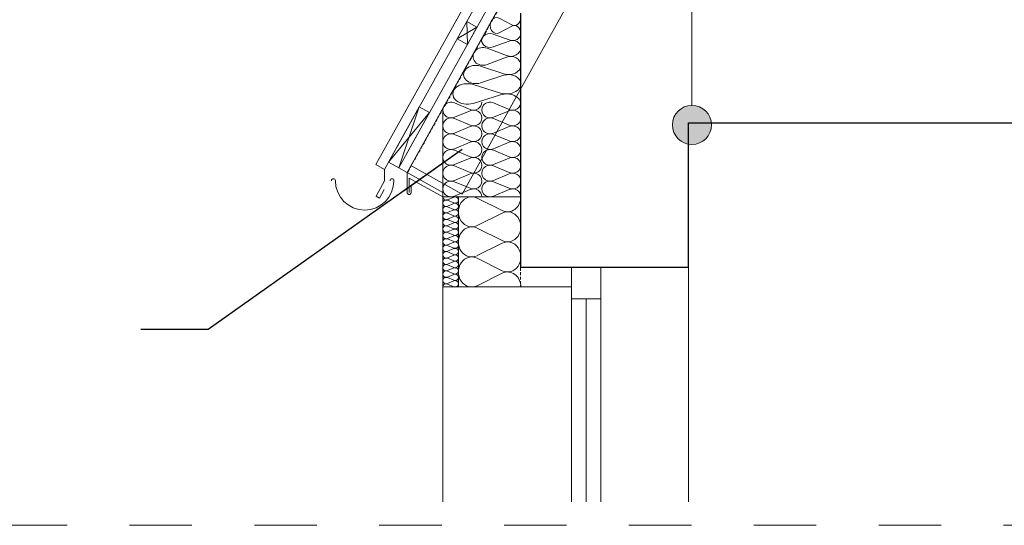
# Model space of a CAD drawing. Extents: x -613240 to -325500, y -25863 to 152403.
# Tile 132 of 254: x -333781 to -331257, y -7420 to -6125. Entities that reach past the tile are written whole.
import ezdxf

# ---------------------------------------------------------------- set-up
doc = ezdxf.new("R2010")
doc.units = 0
doc.header["$MEASUREMENT"] = 0
doc.linetypes.add('HIDDEN', pattern=[11.25, 7.5, -3.75])
doc.linetypes.add('Przerywana', pattern=[320, 160, -160])
for name, color, linetype, lineweight in [('ARCH dach_Nr_Pióra__5', 7, 'Continuous', 13), ('Arch dachowki_Nr_Pióra__21', 7, 'Continuous', 9), ('Arch dachy_Nr_Pióra__5', 7, 'Continuous', 13), ('Arch konstrukcja dachu_Nr_Pióra__21_Nr_Pióra__21', 7, 'Continuous', 9), ('Arch opisy_Nr_Pióra__21', 7, 'Continuous', 9), ('Arch rynny_Nr_Pióra__5', 7, 'Continuous', 13), ('INWENT OPISY_Nr_Pióra__21', 7, 'Continuous', 9), ('INWENT. OKNA_Nr_Pióra__5', 7, 'Continuous', 13), ('INWENT.ŚCIANY_Nr_Pióra__1', 7, 'Continuous', 25), ('INWENT.ŚCIANY_Nr_Pióra__21', 7, 'Continuous', 9), ('Istniejące schody_Nr_Pióra__1', 7, 'Continuous', 25)]:
    doc.layers.add(name, color=color, linetype=linetype, lineweight=lineweight)
for name, color, linetype in [('Arch ocieplenie', 7, 'Continuous'), ('Arch opisy', 7, 'Continuous'), ('Inwent Izolacje', 7, 'Continuous')]:
    doc.layers.add(name, color=color, linetype=linetype)
for name, color, linetype, lineweight, true_color in [('Arch ocieplenie_Nr_Pióra__4', 7, 'Continuous', 13, 0x029e21), ('Arch ocieplenie_Nr_Pióra__9', 7, 'Continuous', 13, 0x3dad99), ('Arch wykończenie_Nr_Pióra__3', 7, 'Continuous', 18, 0xff6600), ('Arch wykończenie_Nr_Pióra__4', 7, 'Continuous', 13, 0x029e21), ('Inwent Izolacje_Nr_Pióra__2', 7, 'Continuous', 13, 0x7f7f7f), ('INWENT.ŚCIANY_Nr_Pióra__2', 7, 'Continuous', 13, 0x7f7f7f)]:
    doc.layers.add(name, color=color, linetype=linetype, lineweight=lineweight, true_color=true_color)
doc.dimstyles.new('GENERATED_STYLE__8', dxfattribs={"dimtxt": 0.18, "dimasz": 182.4, "dimexe": 0.18, "dimexo": 0.0625, "dimgap": 0.09, "dimtad": 0, "dimtih": 1, "dimtoh": 1, "dimdec": 4, "dimzin": 0, "dimdsep": 46, "dimcen": 0.09, "dimadec": 0, "dimazin": 0, "dimtfac": 1, "dimtdec": 4, "dimtmove": 0, "dimatfit": 3, "dimldrblk": 'ARROWHEAD_5', "dimfxl": 0, "dimtolj": 1, "dimtzin": 0, "dimarcsym": 0})

# ---------------------------------------------------------------- blocks, each defined once
blk = doc.blocks.new('Izolacja cieplna 14_144', base_point=(-332696.3, -6578.7))
at = {"layer": 'Arch ocieplenie_Nr_Pióra__9', "linetype": 'Continuous'}
for p, q in [((-332668.2, -6579.4), (-332684.4, -6586.3)), ((-332684.4, -6587.7), (-332668.2, -6594.5)), ((-332668.2, -6595.9), (-332684.4, -6602.8)), ((-332684.4, -6604.2), (-332668.2, -6611)), ((-332668.2, -6612.4), (-332684.4, -6619.3)), ((-332684.4, -6620.7), (-332668.2, -6627.5)), ((-332668.2, -6628.9), (-332684.4, -6635.8)), ((-332684.4, -6637.1), (-332668.2, -6644)), ((-332668.2, -6645.4), (-332684.4, -6652.3)), ((-332684.4, -6653.6), (-332668.2, -6660.5)), ((-332668.2, -6661.9), (-332684.4, -6668.7)), ((-332684.4, -6670.1), (-332668.2, -6677)), ((-332668.2, -6678.4), (-332684.4, -6685.2)), ((-332684.4, -6686.6), (-332668.2, -6693.5)), ((-332668.2, -6694.9), (-332684.4, -6701.7)), ((-332684.4, -6703.1), (-332668.2, -6710)), ((-332668.2, -6711.4), (-332684.4, -6718.2)), ((-332684.4, -6719.6), (-332668.2, -6726.5)), ((-332668.2, -6727.9), (-332684.4, -6734.7)), ((-332684.4, -6736.1), (-332668.2, -6743)), ((-332668.2, -6744.3), (-332684.4, -6751.2)), ((-332684.4, -6752.6), (-332668.2, -6759.4)), ((-332668.2, -6760.8), (-332684.4, -6767.7)), ((-332684.4, -6769.1), (-332668.2, -6775.9)), ((-332668.2, -6777.3), (-332684.4, -6784.2)), ((-332684.4, -6785.6), (-332668.2, -6792.4)), ((-332668.2, -6793.8), (-332684.4, -6800.7)), ((-332684.4, -6802.1), (-332668.2, -6808.9))]:
    blk.add_line(p, q, dxfattribs=at)
for centre, start_param, end_param in [((-332687.8, -6578.7), 3.141593, 5.125182), ((-332664.8, -6587), 4.299595, 8.266775), ((-332687.8, -6595.2), 1.158004, 5.125183), ((-332687.8, -6611.7), 1.158004, 5.125183), ((-332664.8, -6603.5), 4.299595, 8.266775), ((-332687.8, -6628.2), 1.158004, 5.125183), ((-332687.8, -6644.7), 1.158004, 5.125183), ((-332664.8, -6620), 4.299595, 8.266775), ((-332664.8, -6636.5), 4.299595, 8.266775), ((-332687.8, -6661.2), 1.158004, 5.125183), ((-332664.8, -6652.9), 4.299595, 8.266775), ((-332664.8, -6669.4), 4.299595, 8.266775), ((-332687.8, -6677.7), 1.158004, 5.125183), ((-332687.8, -6694.2), 1.158004, 5.125183), ((-332664.8, -6685.9), 4.299595, 8.266775), ((-332687.8, -6710.7), 1.158004, 5.125183), ((-332664.8, -6702.4), 4.299595, 8.266775), ((-332664.8, -6718.9), 4.299595, 8.266775), ((-332687.8, -6727.2), 1.158004, 5.125183), ((-332687.8, -6743.6), 1.158004, 5.125183), ((-332664.8, -6735.4), 4.299595, 8.266775), ((-332687.8, -6760.1), 1.158004, 5.125183), ((-332664.8, -6751.9), 4.299595, 8.266775), ((-332664.8, -6768.4), 4.299595, 8.266775), ((-332687.8, -6776.6), 1.158004, 5.125183), ((-332687.8, -6793.1), 1.158004, 5.125183), ((-332664.8, -6784.9), 4.299595, 8.266775), ((-332687.8, -6809.6), 1.158004, 3.141593), ((-332664.8, -6801.4), 4.299595, 8.266775)]:
    blk.add_ellipse(centre, major_axis=(8.51, 0), ratio=0.969273, start_param=start_param, end_param=end_param, dxfattribs=at)
blk = doc.blocks.new('Izolacja cieplna 14_145', base_point=(-332496.3, -6341.7))
at = {"layer": 'Arch ocieplenie_Nr_Pióra__4', "linetype": 'Continuous'}
for p, q in [((-332548.3, -6313.2), (-332618.7, -6291.4)), ((-332618.7, -6339.5), (-332548.3, -6317.6))]:
    blk.add_line(p, q, dxfattribs=at)
for centre, start_param, end_param in [((-332633.5, -6315.4), 4.299595, 8.266775), ((-332533.4, -6289.2), 1.158004, 3.141593), ((-332533.4, -6341.7), 3.141593, 5.125182)]:
    blk.add_ellipse(centre, major_axis=(-37.1, 0), ratio=0.708822, start_param=start_param, end_param=end_param, dxfattribs=at)
blk = doc.blocks.new('Izolacja cieplna 14_146', base_point=(-332496.3, -6289.2))
at = {"layer": 'Arch ocieplenie_Nr_Pióra__4', "linetype": 'Continuous'}
for p, q in [((-332540.1, -6263.7), (-332599.4, -6244.2)), ((-332599.4, -6287.2), (-332540.1, -6267.7))]:
    blk.add_line(p, q, dxfattribs=at)
for centre, start_param, end_param in [((-332611.9, -6265.7), 4.299595, 8.266775), ((-332527.5, -6242.2), 1.158004, 3.141593), ((-332527.5, -6289.2), 3.141593, 5.125182)]:
    blk.add_ellipse(centre, major_axis=(-31.2, 0), ratio=0.751678, start_param=start_param, end_param=end_param, dxfattribs=at)
blk = doc.blocks.new('Izolacja cieplna 14_147', base_point=(-332496.3, -6160.8))
at = {"layer": 'Arch ocieplenie_Nr_Pióra__4', "linetype": 'Continuous'}
for p, q in [((-332519.8, -6138.5), (-332551.7, -6121.3)), ((-332551.7, -6159.1), (-332519.8, -6141.9))]:
    blk.add_line(p, q, dxfattribs=at)
for centre, start_param, end_param in [((-332558.4, -6140.2), 5.870392, 9.837571), ((-332513.1, -6119.6), 2.7288, 4.712389), ((-332513.1, -6160.8), 4.712389, 6.695979)]:
    blk.add_ellipse(centre, major_axis=(0, 20.6), ratio=0.813165, start_param=start_param, end_param=end_param, dxfattribs=at)
blk = doc.blocks.new('Izolacja cieplna 14_148', base_point=(-332496.3, -6242.2))
at = {"layer": 'Arch ocieplenie_Nr_Pióra__4', "linetype": 'Continuous'}
for p, q in [((-332532.9, -6217.4), (-332582.4, -6198.4)), ((-332582.4, -6240.3), (-332532.9, -6221.3))]:
    blk.add_line(p, q, dxfattribs=at)
for centre, start_param, end_param in [((-332592.8, -6219.3), 4.299595, 8.266775), ((-332522.4, -6196.4), 1.158004, 3.141593), ((-332522.4, -6242.2), 3.141593, 5.125182)]:
    blk.add_ellipse(centre, major_axis=(-26.1, 0), ratio=0.878154, start_param=start_param, end_param=end_param, dxfattribs=at)
blk = doc.blocks.new('Izolacja cieplna 14_149', base_point=(-332496.3, -6196.4))
at = {"layer": 'Arch ocieplenie_Nr_Pióra__4', "linetype": 'Continuous'}
for p, q in [((-332526.3, -6177.1), (-332566.9, -6162.3)), ((-332566.9, -6194.9), (-332526.3, -6180.1))]:
    blk.add_line(p, q, dxfattribs=at)
for centre, start_param, end_param in [((-332575.4, -6178.6), 4.299595, 8.266775), ((-332517.7, -6160.8), 1.158004, 3.141593), ((-332517.7, -6196.4), 3.141593, 5.125182)]:
    blk.add_ellipse(centre, major_axis=(-21.4, 0), ratio=0.832905, start_param=start_param, end_param=end_param, dxfattribs=at)
blk = doc.blocks.new('Izolacja cieplna 14_158', base_point=(-332496.3, -6578.7))
at = {"layer": 'Arch ocieplenie_Nr_Pióra__4', "linetype": 'Continuous'}
for p, q in [((-332526.1, -6355.1), (-332566.5, -6338.3)), ((-332566.5, -6375.2), (-332526.1, -6358.4)), ((-332526.1, -6395.4), (-332566.5, -6378.6)), ((-332566.5, -6415.6), (-332526.1, -6398.8)), ((-332526.1, -6435.8), (-332566.5, -6419)), ((-332566.5, -6456), (-332526.1, -6439.2)), ((-332526.1, -6476.1), (-332566.5, -6459.3)), ((-332566.5, -6496.3), (-332526.1, -6479.5)), ((-332526.1, -6516.5), (-332566.5, -6499.7)), ((-332566.5, -6536.7), (-332526.1, -6519.9)), ((-332526.1, -6556.9), (-332566.5, -6540.1)), ((-332566.5, -6577), (-332526.1, -6560.2))]:
    blk.add_line(p, q, dxfattribs=at)
for centre, start_param, end_param in [((-332575.1, -6356.7), 4.299595, 8.266775), ((-332517.6, -6336.6), 1.158004, 3.141593), ((-332517.6, -6376.9), 1.158004, 5.125183), ((-332575.1, -6397.1), 4.299595, 8.266775), ((-332517.6, -6417.3), 1.158004, 5.125183), ((-332575.1, -6437.5), 4.299595, 8.266775), ((-332575.1, -6477.8), 4.299595, 8.266775), ((-332517.6, -6457.7), 1.158004, 5.125183), ((-332517.6, -6498), 1.158004, 5.125183), ((-332575.1, -6518.2), 4.299595, 8.266775), ((-332517.6, -6538.4), 1.158004, 5.125183), ((-332575.1, -6558.6), 4.299595, 8.266775), ((-332517.6, -6578.7), 3.141593, 5.125182)]:
    blk.add_ellipse(centre, major_axis=(-21.3, 0), ratio=0.94888, start_param=start_param, end_param=end_param, dxfattribs=at)
blk = doc.blocks.new('Izolacja cieplna 14_159', base_point=(-332596.3, -6578.7))
at = {"layer": 'Arch ocieplenie_Nr_Pióra__4', "linetype": 'Continuous'}
for p, q in [((-332626.1, -6355.1), (-332666.5, -6338.3)), ((-332666.5, -6375.2), (-332626.1, -6358.4)), ((-332626.1, -6395.4), (-332666.5, -6378.6)), ((-332666.5, -6415.6), (-332626.1, -6398.8)), ((-332626.1, -6435.8), (-332666.5, -6419)), ((-332666.5, -6456), (-332626.1, -6439.2)), ((-332626.1, -6476.1), (-332666.5, -6459.3)), ((-332666.5, -6496.3), (-332626.1, -6479.5)), ((-332626.1, -6516.5), (-332666.5, -6499.7)), ((-332666.5, -6536.7), (-332626.1, -6519.9)), ((-332626.1, -6556.9), (-332666.5, -6540.1)), ((-332666.5, -6577), (-332626.1, -6560.2))]:
    blk.add_line(p, q, dxfattribs=at)
for centre, start_param, end_param in [((-332675.1, -6356.7), 4.299595, 8.266775), ((-332617.6, -6336.6), 1.158004, 3.141593), ((-332617.6, -6376.9), 1.158004, 5.125183), ((-332675.1, -6397.1), 4.299595, 8.266775), ((-332617.6, -6417.3), 1.158004, 5.125183), ((-332675.1, -6437.5), 4.299595, 8.266775), ((-332675.1, -6477.8), 4.299595, 8.266775), ((-332617.6, -6457.7), 1.158004, 5.125183), ((-332617.6, -6498), 1.158004, 5.125183), ((-332675.1, -6518.2), 4.299595, 8.266775), ((-332617.6, -6538.4), 1.158004, 5.125183), ((-332675.1, -6558.6), 4.299595, 8.266775), ((-332617.6, -6578.7), 3.141593, 5.125182)]:
    blk.add_ellipse(centre, major_axis=(-21.3, 0), ratio=0.94888, start_param=start_param, end_param=end_param, dxfattribs=at)
blk = doc.blocks.new('Izolacja cieplna 14_291', base_point=(-332496.3, -6809.6))
at = {"layer": 'Inwent Izolacje_Nr_Pióra__2', "linetype": 'Continuous'}
for p, q in [((-332544, -6614), (-332608.6, -6582)), ((-332608.6, -6652.5), (-332544, -6620.4)), ((-332544, -6690.9), (-332608.6, -6658.9)), ((-332608.6, -6729.4), (-332544, -6697.4)), ((-332544, -6767.9), (-332608.6, -6735.9)), ((-332608.6, -6806.4), (-332544, -6774.4))]:
    blk.add_line(p, q, dxfattribs=at)
for centre, start_param, end_param in [((-332622.3, -6617.2), 5.870392, 9.837571), ((-332530.3, -6578.7), 2.7288, 4.712389), ((-332530.3, -6655.7), 2.7288, 6.695979), ((-332622.3, -6694.2), 5.870392, 9.837571), ((-332530.3, -6732.7), 2.7288, 6.695979), ((-332622.3, -6771.1), 5.870392, 9.837571), ((-332530.3, -6809.6), 4.712389, 6.695979)]:
    blk.add_ellipse(centre, major_axis=(0, 38.5), ratio=0.884315, start_param=start_param, end_param=end_param, dxfattribs=at)
blk = doc.blocks.new('ARROWHEAD_5')
at = {"color": 0, "linetype": 'Continuous', "lineweight": 0}
blk.add_line((0, 0), (-1, 0), dxfattribs=at)
blk.add_solid([(-1, 0.2679), (0, 0), (-1, -0.2679), (-1, 0.2679)], dxfattribs=at)
blk = doc.blocks.new('Linia_126', base_point=(-332057.9, -6394.6))
at = {"layer": 'Arch opisy_Nr_Pióra__21', "linetype": 'Continuous'}
for points in [[(-332007.9, -5859.6), (-332011.7, -5840.5), (-332022.5, -5824.3), (-332038.8, -5813.4), (-332057.9, -5809.6), (-332077, -5813.4), (-332093.3, -5824.3), (-332104.1, -5840.5), (-332107.9, -5859.6), (-332104.1, -5878.7), (-332093.3, -5895), (-332077, -5905.8), (-332057.9, -5909.6), (-332038.8, -5905.8), (-332022.5, -5895), (-332011.7, -5878.7)], [(-332007.9, -6394.6), (-332011.7, -6375.5), (-332022.5, -6359.3), (-332038.8, -6348.4), (-332057.9, -6344.6), (-332077, -6348.4), (-332093.3, -6359.3), (-332104.1, -6375.5), (-332107.9, -6394.6), (-332104.1, -6413.7), (-332093.3, -6430), (-332077, -6440.8), (-332057.9, -6444.6), (-332038.8, -6440.8), (-332022.5, -6430), (-332011.7, -6413.7)]]:
    blk.add_hatch(color=256, dxfattribs=at).paths.add_polyline_path(points, flags=0)
blk.add_line((-332057.9, -6344.6), (-332057.9, -5909.6), dxfattribs=at)
for centre in [(-332057.9, -5859.6), (-332057.9, -6394.6)]:
    blk.add_circle(centre, 50, dxfattribs=at)

msp = doc.modelspace()

# ---------------------------------------------------------------- linework, layer by layer
at = {"layer": 'ARCH dach_Nr_Pióra__5', "linetype": 'Continuous'}
for p, q in [((-332809.3, -6504.4), (-332093.3, -5219.6)), ((-332635.1, -6130.2), (-332659.5, -6173.9)), ((-332635.1, -6130.2), (-332608.9, -6144.8)), ((-332635.1, -6130.2), (-332633.3, -6188.5)), ((-332608.9, -6144.8), (-332659.5, -6173.9)), ((-332608.9, -6144.8), (-332633.3, -6188.5)), ((-332659.5, -6173.9), (-332633.3, -6188.5)), ((-332756.8, -6348.6), (-332835.5, -6489.8)), ((-332756.8, -6348.6), (-332809.3, -6504.4)), ((-332756.8, -6348.6), (-332730.6, -6363.2)), ((-332730.6, -6363.2), (-332835.5, -6489.8)), ((-332730.6, -6363.2), (-332809.3, -6504.4)), ((-332835.5, -6489.8), (-332809.3, -6504.4)), ((-332787.6, -6516.5), (-332809.3, -6504.4))]:
    msp.add_line(p, q, dxfattribs=at)
at = {"layer": 'Arch dachowki_Nr_Pióra__21', "linetype": 'Continuous'}
for p, q in [((-332867.8, -6496.3), (-332156.3, -5219.6)), ((-332845.9, -6508.5), (-332127.7, -5219.6)), ((-332845.9, -6508.5), (-332867.8, -6496.3))]:
    msp.add_line(p, q, dxfattribs=at)
at = {"layer": 'Arch dachy_Nr_Pióra__5', "linetype": 'HIDDEN'}
msp.add_line((-332497.6, -6108.3), (-332497.6, -6809.6), dxfattribs=at)
at = {"layer": 'Arch dachy_Nr_Pióra__5', "linetype": 'HIDDEN', "flags": 128}
msp.add_lwpolyline([(-332064, -5221.2), (-332786.8, -6516.9)], dxfattribs=at)
at = {"layer": 'Arch konstrukcja dachu_Nr_Pióra__21_Nr_Pióra__21', "linetype": 'Continuous'}
for p, q in [((-332064.9, -5219.6), (-332787.6, -6516.5)), ((-331904.4, -5239.6), (-332646.9, -6572)), ((-332777.9, -6499), (-332646.9, -6572)), ((-332787.6, -6516.5), (-332696.3, -6567.3))]:
    msp.add_line(p, q, dxfattribs=at)
at = {"layer": 'Arch rynny_Nr_Pióra__5', "linetype": 'Continuous'}
for p, q in [((-332707.5, -6372.7), (-332787.6, -6516.5)), ((-332845.9, -6508.5), (-332845.9, -6537.5)), ((-332787.6, -6516.5), (-332787.6, -6567.9)), ((-332787.6, -6527.9), (-332787.6, -6567.9)), ((-332782.6, -6530.7), (-332696.3, -6578.7)), ((-332782.6, -6530.7), (-332782.6, -6567.9)), ((-332845.9, -6537.5), (-332867.4, -6577)), ((-332858.6, -6581.8), (-332846.7, -6559.8)), ((-332777.6, -6567.9), (-332777.6, -6552.1)), ((-332867.4, -6577), (-332858.6, -6581.8))]:
    msp.add_line(p, q, dxfattribs=at)
for centre, radius, start, end in [((-332976.6, -6537.5), 5, 0, 180), ((-332826.6, -6537.5), 5, 0, 180), ((-332896.6, -6537.5), 75, 180, 0), ((-332782.6, -6567.9), 5, 180, 0)]:
    msp.add_arc(centre, radius, start, end, dxfattribs=at)
at = {"layer": 'Arch wykończenie_Nr_Pióra__3', "linetype": 'Continuous'}
for q in [(-332696.3, -6578.7), (-332366.3, -6809.6)]:
    msp.add_line((-332696.3, -6809.6), q, dxfattribs=at)
at = {"layer": 'Arch wykończenie_Nr_Pióra__4', "linetype": 'Continuous'}
msp.add_line((-332696.3, -6578.7), (-332696.3, -6352.6), dxfattribs=at)
at = {"layer": 'INWENT OPISY_Nr_Pióra__21', "linetype": 'Przerywana'}
msp.add_line((-335739.2, -7419.6), (-327853.7, -7419.6), dxfattribs=at)
at = {"layer": 'INWENT. OKNA_Nr_Pióra__5', "linetype": 'Continuous'}
for p, q in [((-332291.3, -6759.6), (-332366.3, -6759.6)), ((-332366.3, -6759.6), (-332366.3, -7359.6)), ((-332291.3, -6759.6), (-332291.3, -7359.6)), ((-332291.3, -6839.6), (-332366.3, -6839.6)), ((-332328.8, -6839.6), (-332328.8, -7359.6))]:
    msp.add_line(p, q, dxfattribs=at)
at = {"layer": 'INWENT.ŚCIANY_Nr_Pióra__1', "linetype": 'Continuous'}
for p, q in [((-332496.3, -6759.6), (-332496.3, -6109.6)), ((-332066.3, -6759.6), (-332066.3, -6389.6)), ((-332066.3, -6759.6), (-332496.3, -6759.6))]:
    msp.add_line(p, q, dxfattribs=at)
at = {"layer": 'INWENT.ŚCIANY_Nr_Pióra__2', "linetype": 'Continuous'}
for p, q in [((-332696.3, -6578.7), (-332496.3, -6578.7)), ((-332656.3, -6809.6), (-332656.3, -6578.7))]:
    msp.add_line(p, q, dxfattribs=at)
at = {"layer": 'INWENT.ŚCIANY_Nr_Pióra__21', "linetype": 'Continuous'}
for p, q in [((-332066.3, -6759.6), (-332066.3, -7359.6)), ((-332696.3, -7359.6), (-332696.3, -6809.6))]:
    msp.add_line(p, q, dxfattribs=at)
at = {"layer": 'Istniejące schody_Nr_Pióra__1', "linetype": 'Continuous'}
msp.add_line((-332066.3, -6389.6), (-327913.7, -6389.6), dxfattribs=at)

# ---------------------------------------------------------------- block references
at = {"layer": 'Arch ocieplenie', "color": 104, "linetype": 'Continuous', "lineweight": 13, "true_color": 0x029e21}
for name, p in [('Izolacja cieplna 14_147', (-332496.3, -6160.8)), ('Izolacja cieplna 14_149', (-332496.3, -6196.4)), ('Izolacja cieplna 14_148', (-332496.3, -6242.2)), ('Izolacja cieplna 14_146', (-332496.3, -6289.2)), ('Izolacja cieplna 14_145', (-332496.3, -6341.7)), ('Izolacja cieplna 14_159', (-332596.3, -6578.7)), ('Izolacja cieplna 14_158', (-332496.3, -6578.7)), ('Izolacja cieplna 14_144', (-332696.3, -6578.7))]:
    msp.add_blockref(name, p, dxfattribs=at)
at = {"layer": 'Arch opisy', "linetype": 'Continuous'}
msp.add_blockref('Linia_126', (-332057.9, -6394.6), dxfattribs=at)
at = {"layer": 'Inwent Izolacje', "color": 104, "linetype": 'Continuous', "lineweight": 13, "true_color": 0x029e21}
msp.add_blockref('Izolacja cieplna 14_291', (-332496.3, -6809.6), dxfattribs=at)

# ---------------------------------------------------------------- leaders
at = {"layer": 'INWENT OPISY_Nr_Pióra__21', "linetype": 'Continuous', "annotation_type": 0, "has_hookline": 1, "hookline_direction": 1, "text_width": 1242.9}
msp.add_leader([(-332646.3, -6457.7), (-333297.6, -6918.8), (-333470.1, -6918.8)], dimstyle='GENERATED_STYLE__8', dxfattribs=at)

doc.saveas('drawing.dxf')
